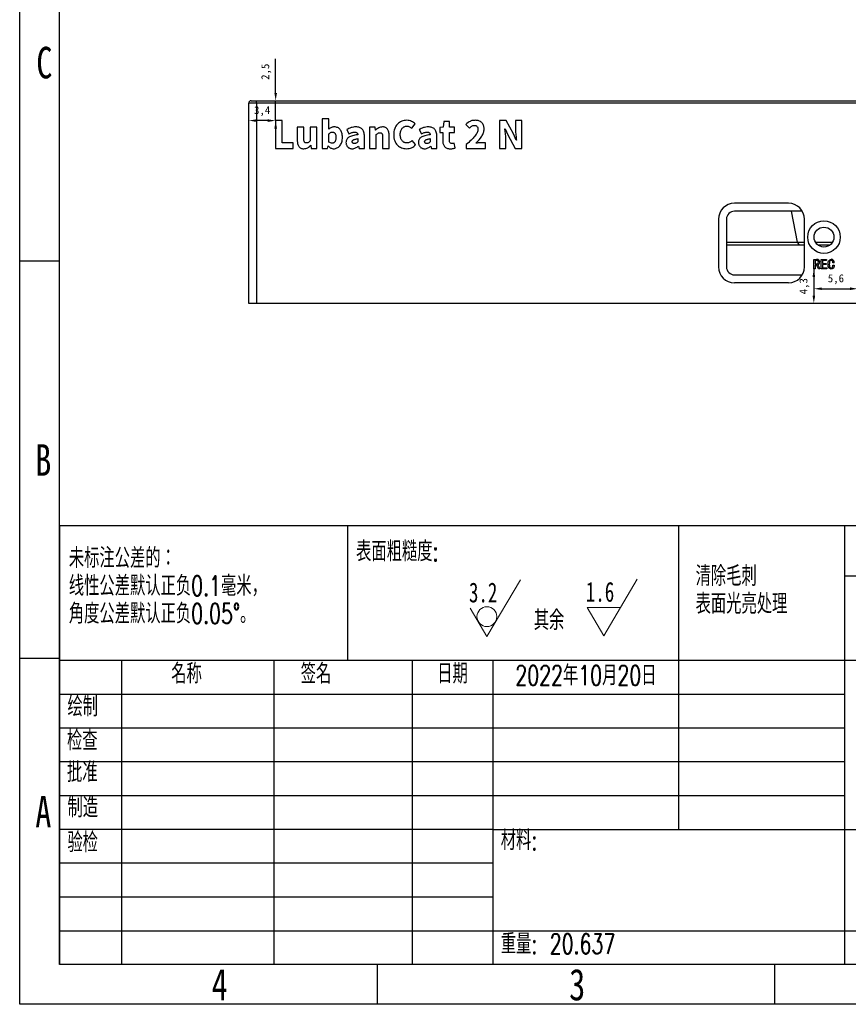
# Model space of a CAD drawing. Header units: millimetres. Extents: x 1601 to 1791, y 2186 to 2473.
# Tile 1 of 4: x 1601 to 1706, y 2186 to 2310. Entities that reach past the tile are written whole.
import ezdxf

# ---------------------------------------------------------------- set-up
doc = ezdxf.new("R2010")
doc.units = ezdxf.units.MM
doc.styles.add('SLDTEXTSTYLE0', font='TXT', dxfattribs={"width": 0.7, "bigfont": 'bigfont'})
doc.styles.add('SLDTEXTSTYLE1', font='TXT', dxfattribs={"width": 0.75})
doc.styles.add('SLDTEXTSTYLE2', font='TXT', dxfattribs={"width": 0.7})
doc.styles.add('黑体高度1mm', font='simhei.ttf', dxfattribs={"height": 1})
doc.dimstyles.new('绿色高度4mm', dxfattribs={"dimtxt": 1, "dimasz": 1, "dimexe": 0, "dimexo": 0, "dimtad": 1, "dimdec": 1, "dimtxsty": '黑体高度1mm', "dimcen": 2.5, "dimclrd": 3, "dimclre": 3, "dimclrt": 3, "dimadec": 0, "dimazin": 0, "dimtfac": 1, "dimtdec": 1, "dimtmove": 0, "dimatfit": 3, "dimfxl": 1, "dimarcsym": 0})

# ---------------------------------------------------------------- blocks, each defined once
blk = doc.blocks.new('SW_NOTE_0')
at = {"color": 0, "linetype": 'Continuous', "lineweight": 0, "char_height": 2.5, "attachment_point": 1, "style": 'SLDTEXTSTYLE0'}
for s, insert in [('未标注公差的：', (0, 3.22)), ('线性公差默认正负0.1毫米，', (0, -0.28)), ('角度公差默认正负0.05°。', (0, -3.78))]:
    blk.add_mtext(s, dxfattribs=dict(at, insert=insert))
blk = doc.blocks.new('SW_NOTE_0_2')
at = {"color": 0, "linetype": 'Continuous', "lineweight": 0, "char_height": 2.5, "attachment_point": 1, "style": 'SLDTEXTSTYLE0'}
for s, insert in [('清除毛刺', (0, 3.22)), ('表面光亮处理', (0, -0.28))]:
    blk.add_mtext(s, dxfattribs=dict(at, insert=insert))
blk = doc.blocks.new('SW_SFSYMBOL_0')
at = {"color": 0, "linetype": 'Continuous', "lineweight": 0}
for p, q in [((2.26, -3.57), (6.47, 3.57)), ((2.26, -3.57), (0.15, 0)), ((4.36, 0), (0.15, 0))]:
    blk.add_line(p, q, dxfattribs=at)
at = {"color": 0, "linetype": 'Continuous', "lineweight": 0, "char_height": 2.5, "attachment_point": 1}
for s, insert, style in [('1.6', (0, 3.22), 'SLDTEXTSTYLE2'), ('其余', (-6.56, -0.35), 'SLDTEXTSTYLE0')]:
    blk.add_mtext(s, dxfattribs=dict(at, insert=insert, style=style))
blk = doc.blocks.new('SW_SFSYMBOL_1')
at = {"color": 0, "linetype": 'Continuous', "lineweight": 0}
for q in [(6.47, 3.57), (0.15, 0)]:
    blk.add_line((2.26, -3.57), q, dxfattribs=at)
blk.add_circle((2.26, -1.07), 1.25, dxfattribs=at)
at = {"color": 0, "linetype": 'Continuous', "lineweight": 0, "insert": (0, 3.22), "char_height": 2.5, "attachment_point": 1, "style": 'SLDTEXTSTYLE2'}
blk.add_mtext('3.2', dxfattribs=at)
blk = doc.blocks.new('*D25')
at = {"color": 3, "lineweight": -2, "transparency": 16777216}
for p, q in [((1633.67, 2300.91), (1633.67, 2305.2)), ((1633.67, 2297.42), (1633.67, 2299.91)), ((1633.67, 2296.42), (1633.67, 2295.42))]:
    blk.add_line(p, q, dxfattribs=at)
at = {"color": 3, "transparency": 16777216}
for points in [[(1633.51, 2300.91), (1633.84, 2300.91), (1633.67, 2299.91)], [(1633.51, 2296.42), (1633.84, 2296.42), (1633.67, 2297.42)]]:
    blk.add_solid(points, dxfattribs=at)
at = {"layer": 'Defpoints', "color": 0, "transparency": 16777216}
for p in [(1633.67, 2299.91), (1633.67, 2299.91), (1633.67, 2297.42)]:
    blk.add_point(p, dxfattribs=at)
at = {"color": 3, "transparency": 16777216, "insert": (1632.49, 2303.56), "char_height": 1, "attachment_point": 5, "rotation": 90, "style": '黑体高度1mm'}
blk.add_mtext('2,5', dxfattribs=at)
blk = doc.blocks.new('*D26')
at = {"color": 3, "lineweight": -2, "transparency": 16777216}
blk.add_line((1632.67, 2297.42), (1631.28, 2297.42), dxfattribs=at)
at = {"color": 3, "transparency": 16777216}
for points in [[(1631.28, 2297.58), (1631.28, 2297.25), (1630.28, 2297.42)], [(1632.67, 2297.58), (1632.67, 2297.25), (1633.67, 2297.42)]]:
    blk.add_solid(points, dxfattribs=at)
at = {"layer": 'Defpoints', "color": 0, "transparency": 16777216}
for p in [(1630.28, 2297.42), (1630.28, 2297.42), (1633.67, 2297.42)]:
    blk.add_point(p, dxfattribs=at)
at = {"color": 3, "transparency": 16777216, "insert": (1631.97, 2298.6), "char_height": 1, "attachment_point": 5, "style": '黑体高度1mm'}
blk.add_mtext('3,4', dxfattribs=at)
blk = doc.blocks.new('*D27')
at = {"color": 3, "lineweight": -2, "transparency": 16777216}
blk.add_line((1701.4, 2277.75), (1701.4, 2275.41), dxfattribs=at)
at = {"color": 3, "transparency": 16777216}
for points in [[(1701.24, 2277.75), (1701.57, 2277.75), (1701.4, 2278.75)], [(1701.24, 2275.41), (1701.57, 2275.41), (1701.4, 2274.41)]]:
    blk.add_solid(points, dxfattribs=at)
at = {"layer": 'Defpoints', "color": 0, "transparency": 16777216}
for p in [(1701.4, 2278.75), (1701.4, 2274.41), (1701.4, 2274.41)]:
    blk.add_point(p, dxfattribs=at)
at = {"color": 3, "transparency": 16777216, "insert": (1700.22, 2276.58), "char_height": 1, "attachment_point": 5, "rotation": 90, "style": '黑体高度1mm'}
blk.add_mtext('4,3', dxfattribs=at)
blk = doc.blocks.new('*D28')
at = {"color": 3, "lineweight": -2, "transparency": 16777216}
for p, q in [((1701.4, 2278.75), (1701.4, 2276.26)), ((1706.95, 2278.75), (1706.95, 2276.26)), ((1702.4, 2276.26), (1705.95, 2276.26))]:
    blk.add_line(p, q, dxfattribs=at)
at = {"color": 3, "transparency": 16777216}
for points in [[(1702.4, 2276.43), (1702.4, 2276.1), (1701.4, 2276.26)], [(1705.95, 2276.43), (1705.95, 2276.1), (1706.95, 2276.26)]]:
    blk.add_solid(points, dxfattribs=at)
at = {"layer": 'Defpoints', "color": 0, "transparency": 16777216}
for p in [(1701.4, 2278.75), (1706.95, 2278.75), (1706.95, 2276.26)]:
    blk.add_point(p, dxfattribs=at)
at = {"color": 3, "transparency": 16777216, "insert": (1704.18, 2277.45), "char_height": 1, "attachment_point": 5, "style": '黑体高度1mm'}
blk.add_mtext('5,6', dxfattribs=at)

msp = doc.modelspace()

# ---------------------------------------------------------------- linework, layer by layer
at = {"color": 7, "linetype": 'Continuous', "lineweight": -3}
for p, q in [((1601.46, 2186.23), (1601.46, 2473.23)), ((1606.46, 2191.23), (1606.46, 2468.23)), ((1631.28, 2299.61), (1630.28, 2299.61)), ((1630.28, 2274.41), (1630.28, 2299.61)), ((1630.58, 2299.91), (1631.28, 2299.91)), ((1631.28, 2299.61), (1631.28, 2299.91)), ((1631.28, 2299.91), (1759.78, 2299.91)), ((1759.78, 2299.61), (1631.28, 2299.61)), ((1631.28, 2299.61), (1631.28, 2274.41)), ((1698.21, 2287.01), (1691.41, 2287.01)), ((1699.94, 2286.01), (1691.41, 2286.01)), ((1689.41, 2285.01), (1689.41, 2279.01)), ((1690.41, 2285.01), (1690.41, 2279.01)), ((1700.21, 2279.01), (1700.21, 2285.01)), ((1699.7, 2281.76), (1690.41, 2281.76)), ((1700.21, 2281.76), (1699.7, 2281.76)), ((1703.43, 2281.76), (1701.93, 2281.76)), ((1606.46, 2279.73), (1601.46, 2279.73)), ((1701.4, 2278.75), (1701.4, 2279.95)), ((1701.4, 2279.95), (1701.75, 2279.95)), ((1701.72, 2279.82), (1701.56, 2279.82)), ((1701.56, 2279.82), (1701.56, 2279.4)), ((1702.32, 2278.75), (1702.32, 2279.95)), ((1702.32, 2279.95), (1703, 2279.95)), ((1703, 2279.82), (1702.48, 2279.82)), ((1702.48, 2279.82), (1702.48, 2279.44)), ((1702.48, 2279.44), (1702.96, 2279.44)), ((1702.96, 2279.44), (1702.96, 2279.31)), ((1703, 2279.95), (1703, 2279.82)), ((1703.95, 2279.52), (1703.8, 2279.52)), ((1701.56, 2278.75), (1701.4, 2278.75)), ((1701.56, 2279.4), (1701.76, 2279.4)), ((1701.75, 2279.27), (1701.56, 2279.27)), ((1701.56, 2279.27), (1701.56, 2278.75)), ((1702, 2278.75), (1701.75, 2279.27)), ((1701.9, 2279.29), (1702.17, 2278.75)), ((1702.17, 2278.75), (1702, 2278.75)), ((1703.04, 2278.75), (1702.32, 2278.75)), ((1702.96, 2279.31), (1702.48, 2279.31)), ((1702.48, 2279.31), (1702.48, 2278.88)), ((1702.48, 2278.88), (1703.04, 2278.88)), ((1703.04, 2278.88), (1703.04, 2278.75)), ((1703.8, 2279.23), (1703.96, 2279.23)), ((1691.41, 2278.01), (1699.94, 2278.01)), ((1698.21, 2277.01), (1691.41, 2277.01)), ((1631.28, 2274.41), (1630.28, 2274.41)), ((1759.78, 2274.41), (1631.28, 2274.41)), ((1606.46, 2246.48), (1786.46, 2246.48)), ((1606.46, 2246.48), (1606.46, 2191.23)), ((1642.77, 2229.48), (1642.77, 2246.48)), ((1684.35, 2246.48), (1684.35, 2208.23)), ((1705.26, 2246.48), (1705.26, 2191.23)), ((1786.46, 2240.11), (1705.26, 2240.11)), ((1606.46, 2229.73), (1601.46, 2229.73)), ((1786.46, 2229.48), (1606.46, 2229.48)), ((1614.26, 2229.48), (1614.26, 2191.23)), ((1633.45, 2229.48), (1633.45, 2191.23)), ((1650.86, 2229.48), (1650.86, 2191.23)), ((1661.06, 2191.23), (1661.06, 2229.48)), ((1705.26, 2225.23), (1606.46, 2225.23)), ((1705.26, 2220.98), (1606.46, 2220.98)), ((1705.26, 2216.73), (1606.46, 2216.73)), ((1705.26, 2212.48), (1606.46, 2212.48)), ((1661.06, 2208.23), (1606.46, 2208.23)), ((1661.06, 2208.23), (1786.46, 2208.23)), ((1661.06, 2203.98), (1606.46, 2203.98)), ((1661.06, 2199.73), (1606.46, 2199.73)), ((1606.46, 2195.48), (1786.46, 2195.48)), ((1786.46, 2191.23), (1606.46, 2191.23)), ((1646.46, 2191.23), (1646.46, 2186.23)), ((1696.46, 2191.23), (1696.46, 2186.23)), ((1791.46, 2186.23), (1601.46, 2186.23))]:
    msp.add_line(p, q, dxfattribs=at)
at = {"color": 8, "linetype": 'Continuous', "lineweight": -3}
for p, q in [((1699.36, 2282.13), (1698.57, 2286.01)), ((1690.41, 2282.13), (1699.36, 2282.13)), ((1699.36, 2282.13), (1700.21, 2282.13)), ((1701.6, 2282.13), (1703.75, 2282.13))]:
    msp.add_line(p, q, dxfattribs=at)
at = {"color": 7, "linetype": 'Continuous', "lineweight": -3, "flags": 128}
for points in [[(1633.67, 2293.92), (1635.87, 2293.92), (1635.87, 2293.92), (1635.87, 2294.61), (1635.87, 2294.61), (1634.5, 2294.61), (1634.5, 2294.61), (1634.5, 2297.42), (1634.5, 2297.42), (1633.67, 2297.42), (1633.67, 2297.42), (1633.67, 2293.92)], [(1640.98, 2293.88), (1641.09, 2293.88), (1641.2, 2293.9), (1641.3, 2293.93), (1641.39, 2293.97), (1641.49, 2294.03), (1641.58, 2294.09), (1641.66, 2294.17), (1641.74, 2294.26), (1641.82, 2294.35), (1641.89, 2294.46), (1641.94, 2294.58), (1641.99, 2294.71), (1642.03, 2294.85), (1642.05, 2294.99), (1642.07, 2295.15), (1642.08, 2295.32), (1642.08, 2295.32), (1642.07, 2295.46), (1642.06, 2295.6), (1642.04, 2295.74), (1642.01, 2295.86), (1641.97, 2295.97), (1641.92, 2296.08), (1641.87, 2296.18), (1641.81, 2296.27), (1641.73, 2296.35), (1641.66, 2296.43), (1641.57, 2296.49), (1641.48, 2296.54), (1641.39, 2296.57), (1641.28, 2296.6), (1641.18, 2296.62), (1641.06, 2296.63), (1641.06, 2296.63), (1640.97, 2296.62), (1640.87, 2296.61), (1640.78, 2296.59), (1640.69, 2296.56), (1640.6, 2296.52), (1640.51, 2296.47), (1640.43, 2296.42), (1640.35, 2296.35), (1640.35, 2296.35), (1640.37, 2296.74), (1640.37, 2296.74), (1640.37, 2297.65), (1640.37, 2297.65), (1639.54, 2297.65), (1639.54, 2297.65), (1639.54, 2293.92), (1639.54, 2293.92), (1640.19, 2293.92), (1640.19, 2293.92), (1640.26, 2294.23), (1640.26, 2294.23), (1640.28, 2294.23), (1640.28, 2294.23), (1640.36, 2294.15), (1640.44, 2294.08), (1640.53, 2294.01), (1640.62, 2293.96), (1640.71, 2293.93), (1640.8, 2293.9), (1640.89, 2293.88), (1640.98, 2293.88), (1640.98, 2293.88), (1640.98, 2293.88)], [(1650.14, 2293.88), (1650.31, 2293.89), (1650.47, 2293.91), (1650.63, 2293.95), (1650.77, 2294.01), (1650.92, 2294.08), (1651.05, 2294.17), (1651.17, 2294.28), (1651.29, 2294.4), (1651.29, 2294.4), (1650.85, 2294.92), (1650.85, 2294.92), (1650.78, 2294.85), (1650.71, 2294.8), (1650.63, 2294.75), (1650.55, 2294.7), (1650.46, 2294.66), (1650.37, 2294.63), (1650.28, 2294.62), (1650.17, 2294.61), (1650.17, 2294.61), (1650.08, 2294.61), (1649.99, 2294.63), (1649.91, 2294.65), (1649.83, 2294.68), (1649.76, 2294.72), (1649.7, 2294.77), (1649.63, 2294.82), (1649.58, 2294.89), (1649.53, 2294.96), (1649.48, 2295.04), (1649.44, 2295.13), (1649.41, 2295.22), (1649.39, 2295.32), (1649.37, 2295.43), (1649.36, 2295.55), (1649.35, 2295.67), (1649.35, 2295.67), (1649.36, 2295.79), (1649.37, 2295.91), (1649.39, 2296.02), (1649.42, 2296.12), (1649.45, 2296.21), (1649.49, 2296.3), (1649.54, 2296.38), (1649.6, 2296.45), (1649.66, 2296.51), (1649.72, 2296.57), (1649.79, 2296.62), (1649.86, 2296.65), (1649.94, 2296.68), (1650.01, 2296.71), (1650.1, 2296.72), (1650.18, 2296.73), (1650.18, 2296.73), (1650.27, 2296.72), (1650.36, 2296.71), (1650.44, 2296.68), (1650.52, 2296.65), (1650.59, 2296.61), (1650.66, 2296.57), (1650.73, 2296.52), (1650.79, 2296.46), (1650.79, 2296.46), (1651.24, 2296.99), (1651.24, 2296.99), (1651.14, 2297.09), (1651.03, 2297.17), (1650.91, 2297.25), (1650.78, 2297.32), (1650.64, 2297.38), (1650.49, 2297.42), (1650.34, 2297.45), (1650.17, 2297.46), (1650.17, 2297.46), (1650, 2297.45), (1649.84, 2297.42), (1649.68, 2297.39), (1649.54, 2297.33), (1649.39, 2297.27), (1649.26, 2297.18), (1649.13, 2297.09), (1649.01, 2296.98), (1648.9, 2296.85), (1648.81, 2296.72), (1648.73, 2296.57), (1648.66, 2296.41), (1648.6, 2296.23), (1648.56, 2296.05), (1648.54, 2295.86), (1648.53, 2295.65), (1648.53, 2295.65), (1648.54, 2295.44), (1648.56, 2295.24), (1648.6, 2295.06), (1648.65, 2294.88), (1648.72, 2294.73), (1648.8, 2294.58), (1648.89, 2294.45), (1649, 2294.33), (1649.12, 2294.22), (1649.24, 2294.13), (1649.37, 2294.06), (1649.51, 2293.99), (1649.66, 2293.94), (1649.81, 2293.91), (1649.97, 2293.89), (1650.14, 2293.88), (1650.14, 2293.88), (1650.14, 2293.88)], [(1655.64, 2293.87), (1655.74, 2293.88), (1655.83, 2293.88), (1655.92, 2293.89), (1656, 2293.91), (1656.07, 2293.92), (1656.14, 2293.94), (1656.2, 2293.96), (1656.25, 2293.97), (1656.25, 2293.97), (1656.12, 2294.57), (1656.12, 2294.57), (1656, 2294.54), (1655.87, 2294.53), (1655.87, 2294.53), (1655.8, 2294.53), (1655.74, 2294.55), (1655.68, 2294.58), (1655.63, 2294.62), (1655.59, 2294.67), (1655.56, 2294.75), (1655.54, 2294.83), (1655.53, 2294.93), (1655.53, 2294.93), (1655.53, 2295.93), (1655.53, 2295.93), (1656.17, 2295.93), (1656.17, 2295.93), (1656.17, 2296.59), (1656.17, 2296.59), (1655.53, 2296.59), (1655.53, 2296.59), (1655.53, 2297.29), (1655.53, 2297.29), (1654.85, 2297.29), (1654.85, 2297.29), (1654.75, 2296.59), (1654.75, 2296.59), (1654.34, 2296.55), (1654.34, 2296.55), (1654.34, 2295.93), (1654.34, 2295.93), (1654.71, 2295.93), (1654.71, 2295.93), (1654.71, 2294.92), (1654.71, 2294.92), (1654.71, 2294.81), (1654.72, 2294.7), (1654.73, 2294.59), (1654.76, 2294.49), (1654.79, 2294.4), (1654.83, 2294.32), (1654.87, 2294.24), (1654.92, 2294.16), (1654.98, 2294.1), (1655.05, 2294.04), (1655.13, 2293.99), (1655.21, 2293.95), (1655.31, 2293.92), (1655.41, 2293.89), (1655.52, 2293.88), (1655.64, 2293.87), (1655.64, 2293.87), (1655.64, 2293.87)], [(1657.66, 2293.92), (1660.07, 2293.92), (1660.07, 2293.92), (1660.07, 2294.61), (1660.07, 2294.61), (1659.44, 2294.61), (1659.44, 2294.61), (1659.32, 2294.61), (1659.17, 2294.6), (1659.02, 2294.58), (1658.88, 2294.57), (1658.88, 2294.57), (1659.08, 2294.78), (1659.27, 2294.99), (1659.44, 2295.21), (1659.6, 2295.44), (1659.67, 2295.56), (1659.73, 2295.68), (1659.78, 2295.79), (1659.83, 2295.91), (1659.86, 2296.02), (1659.89, 2296.14), (1659.9, 2296.25), (1659.91, 2296.37), (1659.91, 2296.37), (1659.91, 2296.49), (1659.89, 2296.61), (1659.87, 2296.72), (1659.83, 2296.82), (1659.79, 2296.91), (1659.73, 2297), (1659.67, 2297.08), (1659.6, 2297.16), (1659.52, 2297.23), (1659.44, 2297.29), (1659.34, 2297.34), (1659.24, 2297.38), (1659.14, 2297.41), (1659.03, 2297.44), (1658.91, 2297.45), (1658.79, 2297.46), (1658.79, 2297.46), (1658.7, 2297.45), (1658.61, 2297.45), (1658.52, 2297.44), (1658.44, 2297.42), (1658.36, 2297.41), (1658.29, 2297.38), (1658.21, 2297.36), (1658.14, 2297.32), (1658.01, 2297.25), (1657.88, 2297.16), (1657.75, 2297.05), (1657.62, 2296.92), (1657.62, 2296.92), (1658.08, 2296.48), (1658.08, 2296.48), (1658.14, 2296.54), (1658.21, 2296.6), (1658.27, 2296.66), (1658.35, 2296.71), (1658.42, 2296.75), (1658.5, 2296.79), (1658.59, 2296.8), (1658.67, 2296.81), (1658.67, 2296.81), (1658.77, 2296.8), (1658.86, 2296.78), (1658.94, 2296.74), (1659.01, 2296.69), (1659.04, 2296.65), (1659.06, 2296.62), (1659.08, 2296.58), (1659.1, 2296.53), (1659.11, 2296.49), (1659.12, 2296.43), (1659.13, 2296.38), (1659.13, 2296.32), (1659.13, 2296.32), (1659.12, 2296.22), (1659.1, 2296.12), (1659.07, 2296.02), (1659.03, 2295.92), (1658.97, 2295.81), (1658.9, 2295.69), (1658.82, 2295.58), (1658.73, 2295.46), (1658.62, 2295.34), (1658.51, 2295.22), (1658.39, 2295.09), (1658.26, 2294.95), (1658.12, 2294.82), (1657.98, 2294.68), (1657.82, 2294.54), (1657.66, 2294.39), (1657.66, 2294.39), (1657.66, 2293.92)], [(1661.85, 2293.92), (1662.63, 2293.92), (1662.63, 2293.92), (1662.63, 2295.08), (1662.63, 2295.08), (1662.62, 2295.41), (1662.59, 2295.74), (1662.56, 2296.07), (1662.53, 2296.37), (1662.53, 2296.37), (1662.55, 2296.37), (1662.55, 2296.37), (1662.9, 2295.61), (1662.9, 2295.61), (1663.8, 2293.92), (1663.8, 2293.92), (1664.65, 2293.92), (1664.65, 2293.92), (1664.65, 2297.42), (1664.65, 2297.42), (1663.86, 2297.42), (1663.86, 2297.42), (1663.86, 2296.26), (1663.86, 2296.26), (1663.87, 2296.1), (1663.87, 2295.93), (1663.89, 2295.77), (1663.9, 2295.6), (1663.92, 2295.43), (1663.94, 2295.27), (1663.96, 2295.11), (1663.97, 2294.97), (1663.97, 2294.97), (1663.95, 2294.97), (1663.95, 2294.97), (1663.6, 2295.74), (1663.6, 2295.74), (1662.69, 2297.42), (1662.69, 2297.42), (1661.85, 2297.42), (1661.85, 2297.42), (1661.85, 2293.92)], [(1637.21, 2293.88), (1637.35, 2293.89), (1637.48, 2293.91), (1637.6, 2293.95), (1637.71, 2294), (1637.81, 2294.06), (1637.91, 2294.14), (1638, 2294.22), (1638.08, 2294.32), (1638.08, 2294.32), (1638.1, 2294.32), (1638.1, 2294.32), (1638.16, 2293.92), (1638.16, 2293.92), (1638.84, 2293.92), (1638.84, 2293.92), (1638.84, 2296.59), (1638.84, 2296.59), (1638.01, 2296.59), (1638.01, 2296.59), (1638.01, 2294.87), (1638.01, 2294.87), (1637.96, 2294.81), (1637.9, 2294.75), (1637.85, 2294.71), (1637.79, 2294.67), (1637.74, 2294.64), (1637.68, 2294.62), (1637.61, 2294.61), (1637.54, 2294.61), (1637.54, 2294.61), (1637.46, 2294.61), (1637.4, 2294.63), (1637.34, 2294.66), (1637.3, 2294.7), (1637.28, 2294.73), (1637.26, 2294.77), (1637.25, 2294.8), (1637.24, 2294.85), (1637.23, 2294.9), (1637.22, 2294.95), (1637.22, 2295.01), (1637.22, 2295.07), (1637.22, 2295.07), (1637.22, 2296.59), (1637.22, 2296.59), (1636.39, 2296.59), (1636.39, 2296.59), (1636.39, 2294.97), (1636.39, 2294.97), (1636.39, 2294.85), (1636.4, 2294.73), (1636.42, 2294.62), (1636.44, 2294.52), (1636.46, 2294.42), (1636.5, 2294.33), (1636.54, 2294.25), (1636.58, 2294.18), (1636.64, 2294.11), (1636.7, 2294.05), (1636.77, 2294), (1636.84, 2293.96), (1636.92, 2293.92), (1637.01, 2293.9), (1637.11, 2293.88), (1637.21, 2293.88), (1637.21, 2293.88), (1637.21, 2293.88)], [(1640.78, 2294.57), (1640.68, 2294.57), (1640.58, 2294.6), (1640.47, 2294.65), (1640.37, 2294.72), (1640.37, 2294.72), (1640.37, 2295.76), (1640.37, 2295.76), (1640.43, 2295.81), (1640.48, 2295.85), (1640.53, 2295.89), (1640.59, 2295.92), (1640.64, 2295.95), (1640.7, 2295.96), (1640.75, 2295.97), (1640.81, 2295.98), (1640.81, 2295.98), (1640.86, 2295.97), (1640.92, 2295.97), (1640.96, 2295.96), (1641.01, 2295.94), (1641.05, 2295.91), (1641.08, 2295.88), (1641.12, 2295.85), (1641.15, 2295.81), (1641.17, 2295.77), (1641.19, 2295.72), (1641.21, 2295.66), (1641.23, 2295.6), (1641.24, 2295.53), (1641.25, 2295.46), (1641.25, 2295.38), (1641.25, 2295.3), (1641.25, 2295.3), (1641.25, 2295.2), (1641.24, 2295.12), (1641.23, 2295.04), (1641.22, 2294.96), (1641.2, 2294.9), (1641.17, 2294.84), (1641.15, 2294.78), (1641.11, 2294.74), (1641.08, 2294.7), (1641.04, 2294.66), (1641, 2294.63), (1640.96, 2294.61), (1640.92, 2294.59), (1640.88, 2294.58), (1640.83, 2294.57), (1640.78, 2294.57), (1640.78, 2294.57), (1640.78, 2294.57)], [(1643.31, 2293.87), (1643.42, 2293.88), (1643.53, 2293.9), (1643.63, 2293.93), (1643.73, 2293.97), (1643.82, 2294.02), (1643.91, 2294.07), (1644, 2294.14), (1644.09, 2294.21), (1644.09, 2294.21), (1644.11, 2294.21), (1644.11, 2294.21), (1644.17, 2293.92), (1644.17, 2293.92), (1644.84, 2293.92), (1644.84, 2293.92), (1644.84, 2295.43), (1644.84, 2295.43), (1644.84, 2295.58), (1644.82, 2295.71), (1644.8, 2295.84), (1644.77, 2295.96), (1644.73, 2296.07), (1644.68, 2296.17), (1644.63, 2296.26), (1644.56, 2296.34), (1644.49, 2296.41), (1644.41, 2296.47), (1644.32, 2296.52), (1644.22, 2296.56), (1644.12, 2296.59), (1644.01, 2296.61), (1643.89, 2296.62), (1643.76, 2296.63), (1643.76, 2296.63), (1643.61, 2296.62), (1643.45, 2296.6), (1643.3, 2296.57), (1643.16, 2296.53), (1643.02, 2296.48), (1642.88, 2296.43), (1642.74, 2296.36), (1642.61, 2296.28), (1642.61, 2296.28), (1642.9, 2295.74), (1642.9, 2295.74), (1642.99, 2295.8), (1643.09, 2295.84), (1643.18, 2295.88), (1643.27, 2295.92), (1643.35, 2295.94), (1643.44, 2295.96), (1643.52, 2295.97), (1643.6, 2295.98), (1643.6, 2295.98), (1643.7, 2295.97), (1643.78, 2295.95), (1643.85, 2295.93), (1643.9, 2295.89), (1643.95, 2295.84), (1643.98, 2295.78), (1644, 2295.71), (1644.01, 2295.64), (1644.01, 2295.64), (1643.82, 2295.61), (1643.65, 2295.59), (1643.49, 2295.55), (1643.34, 2295.51), (1643.2, 2295.47), (1643.08, 2295.43), (1642.97, 2295.37), (1642.87, 2295.32), (1642.79, 2295.25), (1642.72, 2295.19), (1642.66, 2295.11), (1642.61, 2295.03), (1642.57, 2294.95), (1642.54, 2294.86), (1642.53, 2294.76), (1642.52, 2294.66), (1642.52, 2294.66), (1642.53, 2294.58), (1642.54, 2294.5), (1642.55, 2294.43), (1642.58, 2294.36), (1642.61, 2294.29), (1642.64, 2294.23), (1642.68, 2294.17), (1642.73, 2294.11), (1642.79, 2294.06), (1642.85, 2294.01), (1642.91, 2293.97), (1642.98, 2293.94), (1643.05, 2293.91), (1643.13, 2293.89), (1643.22, 2293.88), (1643.31, 2293.87)], [(1645.5, 2293.92), (1646.33, 2293.92), (1646.33, 2293.92), (1646.33, 2295.66), (1646.33, 2295.66), (1646.39, 2295.71), (1646.45, 2295.76), (1646.51, 2295.8), (1646.56, 2295.83), (1646.61, 2295.86), (1646.68, 2295.88), (1646.74, 2295.89), (1646.81, 2295.89), (1646.81, 2295.89), (1646.88, 2295.89), (1646.95, 2295.87), (1647, 2295.84), (1647.05, 2295.8), (1647.07, 2295.77), (1647.08, 2295.73), (1647.09, 2295.7), (1647.11, 2295.65), (1647.11, 2295.61), (1647.12, 2295.55), (1647.12, 2295.49), (1647.12, 2295.43), (1647.12, 2295.43), (1647.13, 2293.92), (1647.13, 2293.92), (1647.95, 2293.92), (1647.95, 2293.92), (1647.95, 2295.53), (1647.95, 2295.53), (1647.95, 2295.65), (1647.94, 2295.77), (1647.93, 2295.88), (1647.9, 2295.98), (1647.88, 2296.08), (1647.84, 2296.17), (1647.8, 2296.25), (1647.76, 2296.33), (1647.7, 2296.4), (1647.64, 2296.45), (1647.58, 2296.51), (1647.5, 2296.55), (1647.42, 2296.58), (1647.33, 2296.6), (1647.23, 2296.62), (1647.13, 2296.62), (1647.13, 2296.62), (1646.99, 2296.61), (1646.87, 2296.59), (1646.75, 2296.55), (1646.64, 2296.5), (1646.53, 2296.44), (1646.43, 2296.37), (1646.34, 2296.3), (1646.26, 2296.22), (1646.26, 2296.22), (1646.24, 2296.22), (1646.24, 2296.22), (1646.18, 2296.59), (1646.18, 2296.59), (1645.5, 2296.59), (1645.5, 2296.59), (1645.5, 2293.92)], [(1652.42, 2293.87), (1652.53, 2293.88), (1652.64, 2293.9), (1652.74, 2293.93), (1652.84, 2293.97), (1652.94, 2294.02), (1653.03, 2294.07), (1653.12, 2294.14), (1653.2, 2294.21), (1653.2, 2294.21), (1653.22, 2294.21), (1653.22, 2294.21), (1653.28, 2293.92), (1653.28, 2293.92), (1653.96, 2293.92), (1653.96, 2293.92), (1653.96, 2295.43), (1653.96, 2295.43), (1653.95, 2295.58), (1653.94, 2295.71), (1653.91, 2295.84), (1653.88, 2295.96), (1653.85, 2296.07), (1653.8, 2296.17), (1653.74, 2296.26), (1653.68, 2296.34), (1653.6, 2296.41), (1653.52, 2296.47), (1653.43, 2296.52), (1653.34, 2296.56), (1653.23, 2296.59), (1653.12, 2296.61), (1653, 2296.62), (1652.88, 2296.63), (1652.88, 2296.63), (1652.72, 2296.62), (1652.57, 2296.6), (1652.42, 2296.57), (1652.27, 2296.53), (1652.13, 2296.48), (1651.99, 2296.43), (1651.86, 2296.36), (1651.73, 2296.28), (1651.73, 2296.28), (1652.01, 2295.74), (1652.01, 2295.74), (1652.11, 2295.8), (1652.2, 2295.84), (1652.29, 2295.88), (1652.38, 2295.92), (1652.47, 2295.94), (1652.55, 2295.96), (1652.63, 2295.97), (1652.71, 2295.98), (1652.71, 2295.98), (1652.81, 2295.97), (1652.89, 2295.95), (1652.96, 2295.93), (1653.02, 2295.89), (1653.06, 2295.84), (1653.09, 2295.78), (1653.12, 2295.71), (1653.13, 2295.64), (1653.13, 2295.64), (1652.94, 2295.61), (1652.76, 2295.59), (1652.6, 2295.55), (1652.45, 2295.51), (1652.31, 2295.47), (1652.19, 2295.43), (1652.08, 2295.37), (1651.99, 2295.32), (1651.9, 2295.25), (1651.83, 2295.19), (1651.77, 2295.11), (1651.72, 2295.03), (1651.68, 2294.95), (1651.66, 2294.86), (1651.64, 2294.76), (1651.64, 2294.66), (1651.64, 2294.66), (1651.64, 2294.58), (1651.65, 2294.5), (1651.67, 2294.43), (1651.69, 2294.36), (1651.72, 2294.29), (1651.76, 2294.23), (1651.8, 2294.17), (1651.85, 2294.11), (1651.9, 2294.06), (1651.96, 2294.01), (1652.02, 2293.97), (1652.09, 2293.94), (1652.17, 2293.91), (1652.25, 2293.89), (1652.33, 2293.88), (1652.42, 2293.87)], [(1643.6, 2294.53), (1643.54, 2294.53), (1643.48, 2294.54), (1643.43, 2294.56), (1643.39, 2294.58), (1643.35, 2294.61), (1643.33, 2294.65), (1643.31, 2294.7), (1643.31, 2294.75), (1643.31, 2294.75), (1643.31, 2294.78), (1643.31, 2294.82), (1643.33, 2294.85), (1643.34, 2294.88), (1643.36, 2294.91), (1643.39, 2294.94), (1643.42, 2294.97), (1643.46, 2294.99), (1643.5, 2295.02), (1643.55, 2295.04), (1643.61, 2295.06), (1643.68, 2295.08), (1643.75, 2295.1), (1643.83, 2295.12), (1643.92, 2295.13), (1644.01, 2295.15), (1644.01, 2295.15), (1644.01, 2294.73), (1644.01, 2294.73), (1643.97, 2294.69), (1643.92, 2294.65), (1643.87, 2294.61), (1643.82, 2294.58), (1643.77, 2294.56), (1643.72, 2294.54), (1643.66, 2294.53), (1643.6, 2294.53), (1643.6, 2294.53), (1643.6, 2294.53)], [(1652.71, 2294.53), (1652.65, 2294.53), (1652.59, 2294.54), (1652.54, 2294.56), (1652.5, 2294.58), (1652.47, 2294.61), (1652.44, 2294.65), (1652.43, 2294.7), (1652.42, 2294.75), (1652.42, 2294.75), (1652.42, 2294.78), (1652.43, 2294.82), (1652.44, 2294.85), (1652.46, 2294.88), (1652.48, 2294.91), (1652.51, 2294.94), (1652.54, 2294.97), (1652.57, 2294.99), (1652.62, 2295.02), (1652.67, 2295.04), (1652.73, 2295.06), (1652.79, 2295.08), (1652.87, 2295.1), (1652.95, 2295.12), (1653.03, 2295.13), (1653.13, 2295.15), (1653.13, 2295.15), (1653.13, 2294.73), (1653.13, 2294.73), (1653.08, 2294.69), (1653.04, 2294.65), (1652.99, 2294.61), (1652.94, 2294.58), (1652.89, 2294.56), (1652.83, 2294.54), (1652.78, 2294.53), (1652.71, 2294.53), (1652.71, 2294.53), (1652.71, 2294.53)], [(1703.19, 2279.31), (1703.19, 2279.46), (1703.21, 2279.6), (1703.26, 2279.73), (1703.32, 2279.83), (1703.4, 2279.9), (1703.49, 2279.95), (1703.6, 2279.96)], [(1703.6, 2279.83), (1703.52, 2279.82), (1703.46, 2279.77), (1703.42, 2279.71), (1703.39, 2279.63), (1703.36, 2279.48), (1703.35, 2279.33)], [(1703.8, 2279.52), (1703.79, 2279.63), (1703.76, 2279.72), (1703.7, 2279.8), (1703.65, 2279.82), (1703.6, 2279.83)], [(1703.59, 2278.74), (1703.49, 2278.75), (1703.4, 2278.79), (1703.33, 2278.85), (1703.27, 2278.93), (1703.22, 2279.05), (1703.19, 2279.18), (1703.19, 2279.31)], [(1703.35, 2279.33), (1703.36, 2279.18), (1703.39, 2279.04), (1703.42, 2278.98), (1703.46, 2278.92), (1703.52, 2278.88), (1703.59, 2278.87)], [(1703.96, 2279.23), (1703.95, 2279.1), (1703.92, 2278.97), (1703.86, 2278.86), (1703.78, 2278.79), (1703.69, 2278.75), (1703.59, 2278.74)], [(1703.59, 2278.87), (1703.65, 2278.88), (1703.7, 2278.91), (1703.74, 2278.95), (1703.77, 2279), (1703.79, 2279.11), (1703.8, 2279.23)]]:
    msp.add_lwpolyline(points, dxfattribs=at)
at = {"color": 7, "linetype": 'Continuous', "lineweight": -3}
for radius in [2.05, 1.25]:
    msp.add_circle((1702.68, 2282.76), radius, dxfattribs=at)
for centre, radius, start, end in [((1630.58, 2299.61), 0.3, 90, 180), ((1691.41, 2285.01), 2, 90, 180), ((1698.21, 2285.01), 2, 0, 90), ((1691.41, 2285.01), 1, 90, 180), ((1699.75, 2282.16), 0.398, 184.5455, 261.8119), ((1701.76, 2279.6), 0.215, 0.3353, 100.0561), ((1701.8, 2279.62), 0.336, 358.091, 97.4632), ((1701.78, 2279.59), 0.191, 263.8229, 4.2389), ((1701.83, 2279.58), 0.302, 283.3412, 4.1471), ((1703.58, 2279.59), 0.379, 350.3002, 86.5725), ((1691.41, 2279.01), 2, 180, 270), ((1691.41, 2279.01), 1, 180, 270), ((1698.21, 2279.01), 2, 270, 0)]:
    msp.add_arc(centre, radius, start, end, dxfattribs=at)

# ---------------------------------------------------------------- block references
for name, p in [('SW_NOTE_0', (1607.64, 2240.42)), ('SW_NOTE_0_2', (1686.52, 2238.15)), ('SW_SFSYMBOL_1', (1658, 2236.08)), ('SW_SFSYMBOL_0', (1672.71, 2236.16))]:
    msp.add_blockref(name, p, dxfattribs=at)

# ---------------------------------------------------------------- texts
for s, insert, char_height, attachment_point, style in [('C', (1604.56, 2306.7), 3.97, 2, 'SLDTEXTSTYLE1'), ('B', (1604.43, 2256.7), 3.97, 2, 'SLDTEXTSTYLE1'), ('表面粗糙度:', (1643.79, 2244.48), 2.5, 1, 'SLDTEXTSTYLE0'), ('名称', (1620.53, 2229.09), 2.5, 1, 'SLDTEXTSTYLE0'), ('签名', (1636.82, 2229.07), 2.5, 1, 'SLDTEXTSTYLE0'), ('日期', (1654, 2229.09), 2.5, 1, 'SLDTEXTSTYLE0'), ('2022年10月20日', (1663.83, 2228.87), 2.5, 1, 'SLDTEXTSTYLE0'), ('绘制', (1607.47, 2224.94), 2.5, 1, 'SLDTEXTSTYLE0'), ('检查', (1607.41, 2220.67), 2.5, 1, 'SLDTEXTSTYLE0'), ('批准', (1607.41, 2216.69), 2.5, 1, 'SLDTEXTSTYLE0'), ('制造', (1607.47, 2212.24), 2.5, 1, 'SLDTEXTSTYLE0'), ('A', (1604.43, 2212.45), 3.97, 2, 'SLDTEXTSTYLE1'), ('验检', (1607.46, 2207.86), 2.5, 1, 'SLDTEXTSTYLE0'), ('材料:', (1662, 2208.13), 2.5, 1, 'SLDTEXTSTYLE0'), ('重量: 20.637', (1662, 2195.09), 2.5, 1, 'SLDTEXTSTYLE0'), ('4', (1626.62, 2190.7), 3.97, 2, 'SLDTEXTSTYLE1'), ('3', (1671.62, 2190.7), 3.97, 2, 'SLDTEXTSTYLE1')]:
    msp.add_mtext(s, dxfattribs=dict(at, insert=insert, char_height=char_height, attachment_point=attachment_point, style=style))

# ---------------------------------------------------------------- dimensions: what is measured, and where the dimension line sits
at = {"color": 3}
for base, p1, p2, picture, middle in [((1633.67, 2299.91), (1633.67, 2297.42), (1633.67, 2299.91), '*D25', (1632.49, 2303.56)), ((1701.4, 2274.41), (1701.4, 2278.75), (1701.4, 2274.41), '*D27', (1700.22, 2276.58))]:
    dim = msp.add_linear_dim(base=base, p1=p1, p2=p2, angle=90, dimstyle='绿色高度4mm', dxfattribs=at)
    dim.commit()
    dim.dimension.update_dxf_attribs({"geometry": picture, "text_midpoint": middle})
for base, p1, p2, picture, middle in [((1630.28, 2297.42), (1633.67, 2297.42), (1630.28, 2297.42), '*D26', (1631.97, 2298.6)), ((1706.95276313, 2276.26240149), (1701.40276313, 2278.74991844), (1706.95276313, 2278.74991844), '*D28', (1704.17776313, 2277.44919924))]:
    dim = msp.add_linear_dim(base=base, p1=p1, p2=p2, dimstyle='绿色高度4mm', dxfattribs=at)
    dim.commit()
    dim.dimension.update_dxf_attribs({"geometry": picture, "text_midpoint": middle})

doc.saveas('drawing.dxf')
